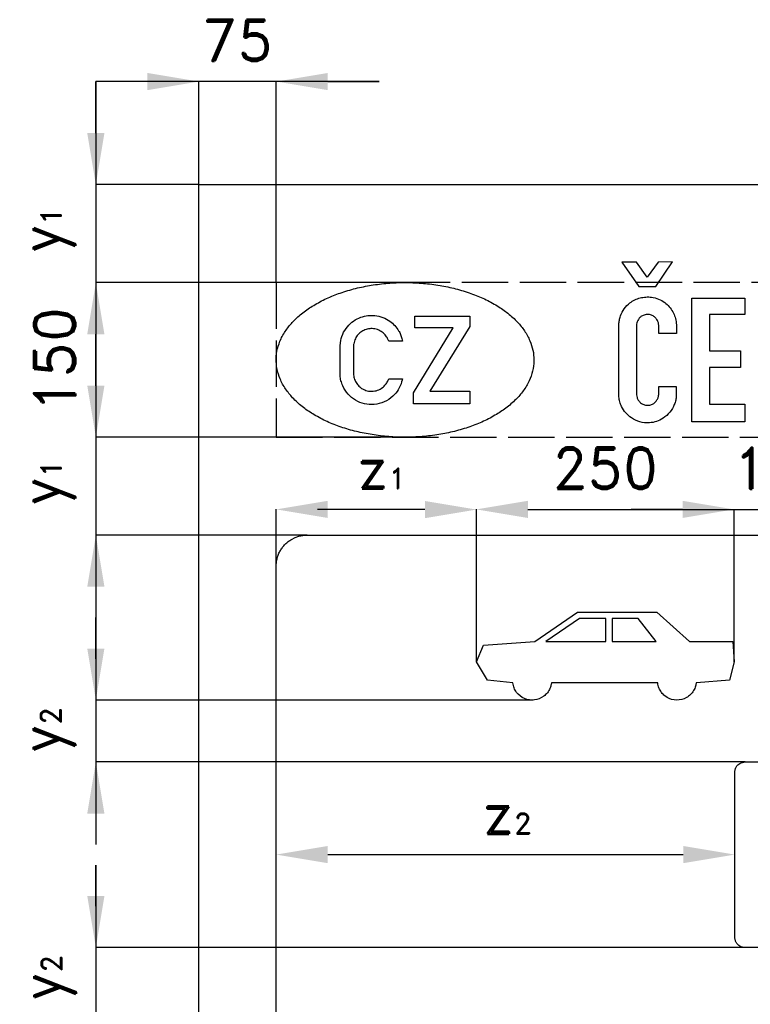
# Model space of a CAD drawing. Header units: millimetres. Extents: x -267 to 7620, y -508 to 2095.
# Tile 4 of 15: x -174 to 535, y 1140 to 2095. Entities that reach past the tile are written whole.
import ezdxf

# ---------------------------------------------------------------- set-up
doc = ezdxf.new("R2010")
doc.units = ezdxf.units.MM
doc.header["$LTSCALE"] = 5
doc.linetypes.add('ACAD_ISO02W100', pattern=[15, 12, -3])
doc.layers.add('Kóty', color=2, linetype='Continuous')
doc.layers.add('Značka', color=7, linetype='Continuous')
doc.styles.get("Standard").update_dxf_attribs({"font": 'romand.shx', "height": 40})
doc.dimstyles.get("Standard").update_dxf_attribs({"dimtxt": 40, "dimasz": 50, "dimexe": 0.18, "dimexo": 0.0625, "dimgap": 20, "dimtad": 1, "dimdec": 0, "dimzin": 0, "dimdsep": 46, "dimtxsty": 'Standard', "dimcen": 0.09, "dimadec": 0, "dimazin": 0, "dimtfac": 1, "dimtdec": 0, "dimtofl": 0, "dimtmove": 0, "dimatfit": 3, "dimfxl": 1, "dimtolj": 1, "dimtzin": 0, "dimarcsym": 0})

# ---------------------------------------------------------------- blocks, each defined once
blk = doc.blocks.new('*D0')
at = {"layer": 'Defpoints', "color": 0, "transparency": 16777216}
for p in [(519.28, 1620), (269.28, 1472.2), (519.28, 1472.2)]:
    blk.add_point(p, dxfattribs=at)
at = {"layer": 'Kóty', "color": 0, "lineweight": -2, "transparency": 16777216}
for p, q in [((269.28, 1472.26), (269.28, 1620.18)), ((319.28, 1620), (469.28, 1620)), ((519.28, 1472.26), (519.28, 1620.18))]:
    blk.add_line(p, q, dxfattribs=at)
at = {"layer": 'Kóty', "color": 0, "transparency": 16777216}
for points in [[(319.28, 1628.33), (319.28, 1611.67), (269.28, 1620)], [(469.28, 1628.33), (469.28, 1611.67), (519.28, 1620)]]:
    blk.add_solid(points, dxfattribs=at)
at = {"layer": 'Kóty', "color": 0, "transparency": 16777216, "insert": (394.28, 1660), "char_height": 40, "attachment_point": 5}
blk.add_mtext('\\A1;250', dxfattribs=at)
blk = doc.blocks.new('*D1')
at = {"layer": 'Defpoints', "color": 0, "transparency": 16777216}
for p in [(619.28, 1620), (519.28, 1472.2), (619.28, 1463.03)]:
    blk.add_point(p, dxfattribs=at)
at = {"layer": 'Kóty', "color": 0, "lineweight": -2, "transparency": 16777216}
for p, q in [((469.28, 1620), (419.28, 1620)), ((519.28, 1472.26), (519.28, 1620.18)), ((619.28, 1463.09), (619.28, 1620.18)), ((669.28, 1620), (719.28, 1620))]:
    blk.add_line(p, q, dxfattribs=at)
at = {"layer": 'Kóty', "color": 0, "transparency": 16777216}
for points in [[(469.28, 1628.33), (469.28, 1611.67), (519.28, 1620)], [(669.28, 1628.33), (669.28, 1611.67), (619.28, 1620)]]:
    blk.add_solid(points, dxfattribs=at)
at = {"layer": 'Kóty', "color": 0, "transparency": 16777216, "insert": (569.28, 1660), "char_height": 40, "attachment_point": 5}
blk.add_mtext('\\A1;100', dxfattribs=at)
blk = doc.blocks.new('*D3')
at = {"layer": 'Defpoints', "color": 0, "transparency": 16777216}
for p in [(201.64, 1839.99), (-100, 1690.01), (198.36, 1690.01)]:
    blk.add_point(p, dxfattribs=at)
at = {"layer": 'Kóty', "color": 0, "lineweight": -2, "transparency": 16777216}
for p, q in [((201.57, 1839.99), (-100.18, 1839.99)), ((-100, 1789.99), (-100, 1740.01)), ((198.3, 1690.01), (-100.18, 1690.01))]:
    blk.add_line(p, q, dxfattribs=at)
at = {"layer": 'Kóty', "color": 0, "transparency": 16777216}
for points in [[(-108.33, 1789.99), (-91.67, 1789.99), (-100, 1839.99)], [(-108.33, 1740.01), (-91.67, 1740.01), (-100, 1690.01)]]:
    blk.add_solid(points, dxfattribs=at)
at = {"layer": 'Kóty', "color": 0, "transparency": 16777216, "insert": (-140, 1765), "char_height": 40, "attachment_point": 5, "rotation": 90}
blk.add_mtext('\\A1;150', dxfattribs=at)

msp = doc.modelspace()

# ---------------------------------------------------------------- linework, layer by layer
at = {"layer": 'Kóty'}
for p, q in [((175, 2035), (-100, 2035)), ((-100, 1985), (-100, 2035)), ((-100, 2035), (-100, 1495)), ((0, 1935.06), (0, 2035.18)), ((75, 1840.07), (75, 2035.18)), ((125, 2035), (175, 2035)), ((-0.06, 1935), (-100.18, 1935)), ((193.44, 1839.92), (-100.18, 1839.92)), ((-100, 1740.01), (-100, 1790.01)), ((-100, 1789.92), (-100, 1739.92)), ((198.24, 1690.01), (-100.18, 1690.01)), ((75, 1565.06), (75, 1620.18)), ((219.28, 1619.82), (115, 1620)), ((269.28, 1472.26), (269.28, 1620.18)), ((469.28, 1620), (1034.28, 1620.09)), ((104.94, 1595), (-100.18, 1595)), ((-100, 1475.06), (-100, 1515.06)), ((-100, 1515.06), (-100, 1295)), ((324.24, 1435.06), (-100.18, 1435.06)), ((529.94, 1375), (-100.18, 1375)), ((75, 1285.06), (75, 1285.18)), ((470, 1285), (125, 1285)), ((520, 1285.06), (520, 1285.18)), ((-100, 1235), (-100, 1275)), ((-100, 1275), (-100, 1055)), ((529.94, 1195), (-100.18, 1195))]:
    msp.add_line(p, q, dxfattribs=at)
for points in [[(-50, 2043.33), (-50, 2026.67), (0, 2035)], [(125, 2043.33), (125, 2026.67), (75, 2035)], [(-108.33, 1985), (-91.67, 1985), (-100, 1935)], [(-108.33, 1789.92), (-91.67, 1789.92), (-100, 1839.92)], [(-108.33, 1740.01), (-91.67, 1740.01), (-100, 1690.01)], [(125, 1628.33), (125, 1611.67), (75, 1620)], [(219.28, 1628.15), (219.28, 1611.49), (269.28, 1619.82)], [(-108.33, 1545), (-91.67, 1545), (-100, 1595)], [(-108.33, 1485.06), (-91.67, 1485.06), (-100, 1435.06)], [(-108.33, 1325), (-91.67, 1325), (-100, 1375)], [(125, 1293.51), (125, 1276.85), (75, 1285.18)], [(470, 1293.51), (470, 1276.85), (520, 1285.18)], [(-108.33, 1245), (-91.67, 1245), (-100, 1195)]]:
    msp.add_solid(points, dxfattribs=at)
at = {"layer": 'Značka', "color": 5}
for points in [[(0, 0), (0, 1935), (1500, 1935), (1500, 0), (0, 0)], [(426.84, 1836.1), (443.35, 1836.1), (459.48, 1860), (445.56, 1859.81), (434.9, 1845.22), (424.63, 1859.9), (410.52, 1859.9), (426.84, 1836.1)], [(478.26, 1705), (478.26, 1825), (529.61, 1825), (529.61, 1809.1), (495.3, 1809.1), (495.3, 1773.66), (525.36, 1773.66), (525.36, 1757.59), (495.3, 1757.59), (495.3, 1722.11), (529.61, 1722.11), (529.61, 1705), (478.26, 1705)], [(208.09, 1722.5), (208.09, 1733.19), (246.8, 1796), (209.62, 1796), (209.62, 1807.5), (262.86, 1807.5), (262.86, 1797.5), (224.09, 1734.7), (262.86, 1734.7), (262.86, 1722.5), (208.09, 1722.5)], [(369.35, 1514.27), (336.71, 1491.71), (394.74, 1491.71), (394.74, 1514.27), (369.35, 1514.27)], [(400.84, 1514.27), (400.84, 1491.71), (443.67, 1491.71), (426.29, 1514.27), (400.84, 1514.27)]]:
    msp.add_lwpolyline(points, dxfattribs=at)
for points in [[(325, 1765), (325, 1764.51, -0.002798), (324.99, 1764.02, -0.0537), (323.68, 1754.1, -0.05317), (320.31, 1744.64, -0.053728), (314.72, 1735.05, -0.040659), (307.43, 1726.65, -0.036844), (297.84, 1718.28, -0.030779), (287.22, 1711.28, -0.029217), (274.47, 1704.71, -0.024838), (261.08, 1699.56, -0.023712), (246.09, 1695.25, -0.021662), (230.77, 1692.31, -0.021219), (214.61, 1690.48, -0.020606), (198.36, 1690.01, -0.020627), (182.16, 1690.73, -0.021378), (166.07, 1692.82, -0.021891), (150.9, 1695.99, -0.024174), (136.09, 1700.54, -0.02529), (122.94, 1705.9, -0.029676), (110.46, 1712.67, -0.031602), (100.15, 1719.82, -0.038852), (90.94, 1728.35, -0.041402), (84.05, 1736.89, -0.05135), (78.85, 1746.54, -0.052631), (75.85, 1756.06, -0.057801), (75.01, 1765.98, -0.057726), (76.29, 1775.92, -0.05151), (79.69, 1785.36, -0.050013), (85.32, 1794.93, -0.040212), (92.57, 1803.35, -0.037676), (102.15, 1811.73, -0.030766), (112.78, 1818.72, -0.028949), (125.53, 1825.28, -0.024822), (138.92, 1830.44, -0.023774), (153.91, 1834.75, -0.021669), (169.23, 1837.69, -0.021201), (185.38, 1839.52, -0.020606), (201.64, 1839.99, -0.020634), (217.84, 1839.27, -0.021384), (233.93, 1837.18, -0.021884), (249.1, 1834.01, -0.02416), (263.91, 1829.46, -0.025298), (277.06, 1824.1, -0.029673), (289.54, 1817.33, -0.031585), (299.85, 1810.18, -0.038933), (309.06, 1801.65, -0.04141), (315.95, 1793.12, -0.050813), (321.15, 1783.46, -0.050077), (324.07, 1774.41, -0.05734), (325, 1765)], [(463.2, 1739.24), (463.2, 1730.93), (463.21, 1730.52), (463.21, 1730.13, -0.058393), (462.69, 1725.88, -0.043514), (461.3, 1721.76, -0.074593), (456.87, 1714.27, -0.081614), (450.4, 1708.51, -0.069956), (444.07, 1705.33, -0.069161), (437.09, 1704, -0.086249), (427.95, 1704.9, -0.086655), (419.65, 1708.8, -0.07015), (414.16, 1713.59, -0.067922), (410.19, 1719.68, -0.047375), (408.38, 1724.29, -0.050886), (407.51, 1729.13), (407.46, 1729.71), (407.42, 1730.3), (407.42, 1798.76), (407.46, 1799.14), (407.49, 1799.53, -0.025633), (408.04, 1803.6, -0.037674), (409.1, 1807.59, -0.078236), (412.68, 1814.6, -0.077454), (418.24, 1820.21, -0.05547), (422.95, 1823.19, -0.051631), (428.17, 1825.1, -0.050443), (433.64, 1826.01, -0.052951), (439.19, 1825.79, -0.065991), (445.9, 1824, -0.064097), (451.95, 1820.55, -0.055942), (456.37, 1816.59, -0.058585), (459.77, 1811.74, -0.054981), (462.03, 1806.46, -0.050277), (463.14, 1800.84), (463.2, 1800.21), (463.26, 1799.58), (463.26, 1790.75), (446.12, 1790.75), (446.12, 1798.81), (446.09, 1799.31), (446.04, 1799.8, 0.065464), (445.41, 1802.16, 0.058062), (444.21, 1804.31, 0.075713), (442.01, 1806.72, 0.082062), (439.17, 1808.34, 0.103131), (435.04, 1809.09, 0.106134), (430.95, 1808.14, 0.080113), (428.36, 1806.52, 0.074153), (426.39, 1804.2, 0.05656), (425.28, 1802.01, 0.053196), (424.67, 1799.65), (424.61, 1799.19), (424.55, 1798.74), (424.55, 1731.91), (424.57, 1731.51), (424.6, 1731.1, 0.059877), (425.15, 1728.45, 0.06401), (426.34, 1726, 0.083811), (428.59, 1723.37, 0.087815), (431.6, 1721.65, 0.089757), (435.06, 1720.94, 0.089075), (438.54, 1721.46, 0.078247), (441.32, 1722.81, 0.073544), (443.57, 1724.93, 0.068931), (445.17, 1727.48, 0.069955), (446.01, 1730.34), (446.08, 1730.77), (446.14, 1731.21), (446.14, 1739.24), (463.2, 1739.24)], [(197.41, 1746.8), (197.08, 1745.22), (196.71, 1743.65, -0.074263), (193.42, 1736.1, -0.073341), (188.04, 1729.74, -0.087478), (179.73, 1724.23, -0.087037), (170.05, 1721.85, -0.081779), (160.71, 1722.41, -0.082624), (152.08, 1725.91, -0.082248), (144.78, 1731.89, -0.076598), (139.67, 1739.87, -0.049053), (137.83, 1744.85, -0.064047), (137.16, 1750.05, -0.006458), (137.16, 1750.67, -0.002156), (137.17, 1751.3), (137.17, 1779.84), (137.23, 1780.7), (137.31, 1781.56, -0.076272), (139.5, 1789.83, -0.076926), (144.09, 1797.13, -0.073281), (150.01, 1802.69, -0.069821), (157.23, 1806.35, -0.059246), (163.93, 1808, -0.060642), (170.82, 1808.01, -0.068013), (178.45, 1806.19, -0.066402), (185.34, 1802.42, -0.053993), (190.07, 1798.31, -0.055371), (193.79, 1793.29, -0.038267), (195.67, 1789.59, -0.040688), (196.94, 1785.67), (197.22, 1784.44), (197.47, 1783.21), (184.16, 1783.21), (183.65, 1784.49), (183.08, 1785.75, 0.060783), (180.84, 1789.16, 0.062716), (177.81, 1791.95, 0.078728), (173.26, 1794.39, 0.078038), (168.18, 1795.32, 0.073285), (163.39, 1794.89, 0.073365), (158.93, 1793.11, 0.070009), (155.21, 1790.35, 0.070277), (152.41, 1786.69, 0.038755), (151.27, 1784.4, 0.035398), (150.49, 1781.97), (150.19, 1780.58, 0.028822), (150.04, 1779.18), (150.02, 1778.8), (150.01, 1778.42), (150.01, 1751.53), (150.05, 1750.97), (150.11, 1750.42, 0.059568), (151.09, 1746.1, 0.068122), (153.13, 1742.16, 0.072004), (156.1, 1738.77, 0.068624), (159.9, 1736.33, 0.071719), (164.43, 1734.83, 0.073117), (169.2, 1734.67, 0.082605), (174.5, 1736.04, 0.081779), (179.09, 1739.03, 0.058784), (181.71, 1741.87, 0.059245), (183.58, 1745.2), (183.91, 1745.99), (184.21, 1746.8), (197.41, 1746.8)], [(75, 800), (75, 1565), (75, 1565.12), (75, 1565.24, -0.032174), (75.27, 1569.11, -0.035445), (76.06, 1572.92, -0.036263), (77.31, 1576.6, -0.034405), (79.06, 1580.07, -0.03371), (81.21, 1583.3, -0.034093), (83.79, 1586.21, -0.034186), (86.7, 1588.79, -0.034242), (89.93, 1590.94), (93.4, 1592.68), (97.08, 1593.94), (100.89, 1594.74), (104.76, 1595), (104.88, 1595), (105, 1595), (1395, 1595)], [(482.48, 1451.77), (482.22, 1450.22, -0.019063), (481.89, 1448.68, -0.03773), (481.08, 1446.36, -0.034567), (479.95, 1444.18, -0.03365), (478.56, 1442.15, -0.034426), (476.92, 1440.33, -0.034589), (475.05, 1438.72, -0.034459), (472.99, 1437.39), (470.77, 1436.33), (468.43, 1435.58), (466.02, 1435.12), (463.56, 1435), (461.11, 1435.18), (458.71, 1435.7), (456.39, 1436.52), (454.21, 1437.64), (452.18, 1439.02, -0.034719), (450.36, 1440.67, -0.034437), (448.76, 1442.54, -0.032989), (447.42, 1444.6, -0.034536), (446.34, 1446.82, -0.039766), (445.61, 1449.16), (445.34, 1450.46), (445.13, 1451.77), (445.13, 1451.77), (342.21, 1451.77), (341.99, 1451.77), (341.74, 1450.22, -0.019063), (341.4, 1448.68, -0.03773), (340.6, 1446.36, -0.034567), (339.47, 1444.18, -0.03365), (338.08, 1442.15, -0.034426), (336.43, 1440.33, -0.034589), (334.57, 1438.72), (332.5, 1437.39), (330.29, 1436.33), (327.95, 1435.58), (325.53, 1435.12), (323.08, 1435), (320.63, 1435.18), (318.23, 1435.7), (315.91, 1436.52), (313.72, 1437.64), (311.69, 1439.02), (309.87, 1440.67, -0.034437), (308.27, 1442.54, -0.032989), (306.94, 1444.6, -0.034536), (305.86, 1446.82, -0.039766), (305.12, 1449.16), (304.86, 1450.46), (304.65, 1451.77), (304.65, 1451.77), (279.95, 1454.51), (269.28, 1472.2), (275.99, 1488.35), (325.99, 1491.71), (367.45, 1520.37), (444.28, 1520.37), (475.99, 1491.71), (518.06, 1491.71), (519.28, 1472.2), (514.71, 1454.51), (482.7, 1451.77), (482.48, 1451.77)]]:
    msp.add_lwpolyline(points, format="xyb", dxfattribs=at)
at = {"layer": 'Značka', "color": 7, "linetype": 'ACAD_ISO02W100', "ltscale": 0.75}
msp.add_lwpolyline([(75, 1690.01), (1425, 1690.01), (1425, 1840.01), (75, 1840.01)], close=True, dxfattribs=at)
at = {"layer": 'Značka', "color": 3}
msp.add_lwpolyline([(530, 1195), (529.96, 1195), (529.92, 1195), (528.63, 1195.09), (527.36, 1195.35), (526.13, 1195.77), (524.98, 1196.35), (523.9, 1197.07), (522.93, 1197.93), (522.07, 1198.9, -0.034182), (521.35, 1199.98, -0.034033), (520.77, 1201.13, -0.033453), (520.35, 1202.36, -0.034162), (520.09, 1203.63, -0.03677), (520, 1204.92), (520, 1204.96), (520, 1205), (520, 1365), (520, 1365.04), (520, 1365.08, -0.032185), (520.09, 1366.37, -0.035504), (520.35, 1367.64, -0.036293), (520.77, 1368.87, -0.034383), (521.35, 1370.02), (522.07, 1371.1), (522.93, 1372.07), (523.9, 1372.93), (524.98, 1373.65), (526.13, 1374.23), (527.36, 1374.65), (528.63, 1374.91), (529.92, 1375), (529.96, 1375), (530, 1375), (690, 1375)], format="xyb", dxfattribs=at)
msp.add_lwpolyline([(690, 1195), (530, 1195)], dxfattribs=at)

# ---------------------------------------------------------------- texts
at = {"layer": 'Kóty', "insert": (37.5, 2075), "char_height": 40, "attachment_point": 5}
msp.add_mtext('\\A1;75', dxfattribs=at)
at = {"layer": 'Kóty', "char_height": 40, "attachment_point": 1, "rotation": 90}
for s, insert in [('y{\\H0.5x;1}', (-173.54, 1868.75)), ('y{\\H0.5x;1}', (-173.54, 1623.72)), ('y{\\H0.5x;2}', (-173.54, 1383.64)), ('y{\\H0.5x;2}', (-172.86, 1143.28))]:
    msp.add_mtext_dynamic_manual_height_columns(s, width=46.1048, gutter_width=200, heights=[0], dxfattribs=dict(at, insert=insert))
at = {"layer": 'Kóty', "char_height": 40, "attachment_point": 1}
for s, insert in [('z{\\H0.5x;1}', (153.18, 1680.12)), ('z{\\H0.5x;2}', (274.91, 1345.22))]:
    msp.add_mtext_dynamic_manual_height_columns(s, width=46.1048, gutter_width=200, heights=[0], dxfattribs=dict(at, insert=insert))

# ---------------------------------------------------------------- dimensions: what is measured, and where the dimension line sits
at = {"layer": 'Kóty'}
dim = msp.add_linear_dim(base=(-100, 1690.01), p1=(201.64, 1839.99), p2=(198.36, 1690.01), angle=90, dimstyle='Standard', dxfattribs=at)
dim.commit()
dim.dimension.update_dxf_attribs({"geometry": '*D3', "text_midpoint": (-140, 1765)})
dim = msp.add_linear_dim(base=(519.28, 1620), p1=(269.28, 1472.2), p2=(519.28, 1472.2), dimstyle='Standard', dxfattribs=at)
dim.commit()
dim.dimension.update_dxf_attribs({"geometry": '*D0', "text_midpoint": (394.28, 1660)})
dim = msp.add_linear_dim(base=(619.28, 1620), p1=(519.28, 1472.2), p2=(619.28, 1463.03), dimstyle='Standard', dxfattribs=at)
dim.commit()
dim.dimension.update_dxf_attribs({"geometry": '*D1', "text_midpoint": (569.28, 1620), "dimtype": 160})

doc.saveas('drawing.dxf')
